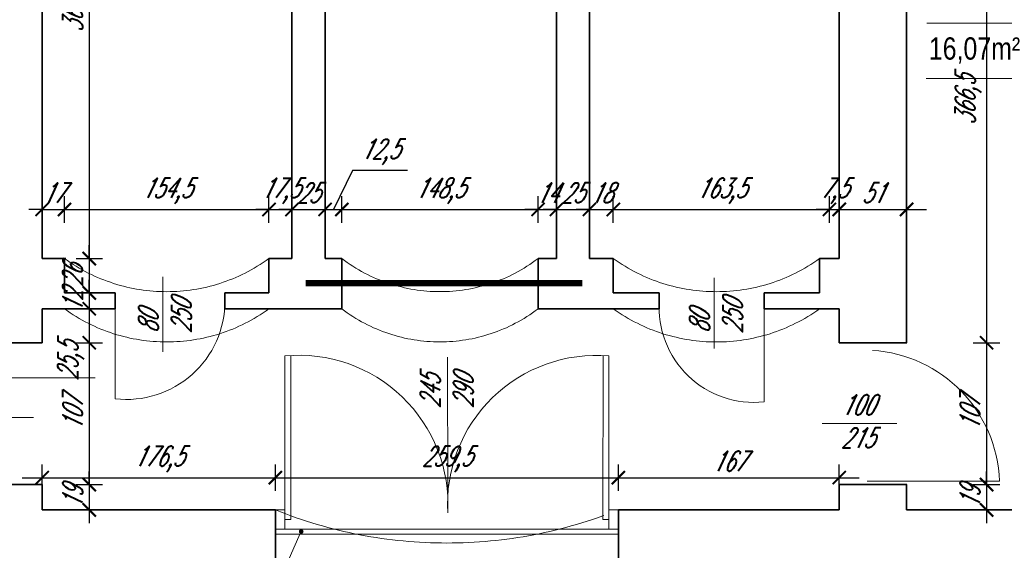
# Model space of a CAD drawing. Header units: millimetres. Extents: x 402 to 79005, y -7782 to 89952.
# Tile 212 of 256: x 24590 to 25335, y 36707 to 37108. Entities that reach past the tile are written whole.
import ezdxf

# ---------------------------------------------------------------- set-up
doc = ezdxf.new("R2010")
doc.units = ezdxf.units.MM
doc.header["$LTSCALE"] = 10
doc.linetypes.add('ACAD_ISO12W100', pattern=[21, 12, -3, 0, -3, 0, -3])
doc.linetypes.add('DASHED', pattern=[19.05, 12.7, -6.35])
doc.layers.get('0').update_dxf_attribs({"lineweight": 0})
doc.layers.get('Defpoints').update_dxf_attribs({"color": 253})
for name, color, linetype, lineweight in [('01 parter - ściany', 253, 'Continuous', 35), ('03_drzwi', 253, 'Continuous', 15), ('04-2_nad', 253, 'DASHED', 5), ('05-01_wymiary', 253, 'Continuous', 5), ('05-03_opis', 253, 'Continuous', 5)]:
    doc.layers.add(name, color=color, linetype=linetype, lineweight=lineweight)
doc.styles.add('ariel', font='ARIAL.TTF', dxfattribs={"width": 0.8})
doc.styles.add('ariel_wym', font='simplex.shx', dxfattribs={"width": 0.65, "oblique": 25})
doc.dimstyles.new('ariel 50 wnętrze', dxfattribs={"dimtxt": 15, "dimasz": 10, "dimexe": 10, "dimexo": 0, "dimgap": 5, "dimtad": 1, "dimdec": 1, "dimrnd": 0.5, "dimtxsty": 'ariel_wym', "dimblk": 'ARCHTICK', "dimcen": 2.5, "dimdle": 15, "dimazin": 0, "dimtfac": 1, "dimtdec": 1, "dimtix": 1, "dimtmove": 0, "dimatfit": 3, "dimldrblk": 'DOT', "dimfxl": 0, "dimarcsym": 0})

# ---------------------------------------------------------------- blocks, each defined once
blk = doc.blocks.new('_ArchTick')
at = {"color": 0, "linetype": 'ByBlock', "const_width": 0.15}
blk.add_lwpolyline([(-0.5, -0.5), (0.5, 0.5)], dxfattribs=at)
blk = doc.blocks.new('*D845')
at = {"layer": '05-01_wymiary', "color": 0, "lineweight": -2}
for p, q in [((24642.88, 37309.05), (24642.88, 36912.05)), ((24632.88, 37294.05), (24652.88, 37294.05)), ((24632.88, 36927.05), (24652.88, 36927.05))]:
    blk.add_line(p, q, dxfattribs=at)
at = {"layer": 'Defpoints', "color": 0}
for p in [(24607.21, 37294.05), (24607.21, 36927.05), (24642.88, 36927.05)]:
    blk.add_point(p, dxfattribs=at)
at = {"layer": '05-01_wymiary', "color": 0, "lineweight": -2, "xscale": 10, "yscale": 10, "zscale": 10}
for p, rotation in [((24642.88, 37294.05), 90), ((24642.88, 36927.05), 270)]:
    blk.add_blockref('_ArchTick', p, dxfattribs=dict(at, rotation=rotation))
at = {"layer": '05-01_wymiary', "color": 0, "insert": (24630.38, 37110.55), "char_height": 15, "attachment_point": 5, "rotation": 90, "style": 'ariel_wym'}
blk.add_mtext('367', dxfattribs=at)
blk = doc.blocks.new('_Dot')
at = {"color": 0, "linetype": 'ByBlock', "lineweight": -2}
blk.add_line((-0.5, 0), (-1, 0), dxfattribs=at)
at = {"color": 0, "linetype": 'ByBlock', "const_width": 0.5}
blk.add_lwpolyline([(-0.25, 0, 1), (0.25, 0, 1)], format="xyb", close=True, dxfattribs=at)
blk = doc.blocks.new('*D846')
at = {"layer": '05-01_wymiary', "color": 0, "lineweight": -2}
for p, q in [((24642.88, 36927.05), (24642.88, 36937.05)), ((24632.88, 36927.05), (24652.88, 36927.05)), ((24642.88, 36927.05), (24642.88, 36901.05)), ((24632.88, 36901.05), (24652.88, 36901.05)), ((24642.88, 36901.05), (24642.88, 36891.05))]:
    blk.add_line(p, q, dxfattribs=at)
at = {"layer": 'Defpoints', "color": 0}
for p in [(24607.21, 36927.05), (24624.15, 36901.05), (24642.88, 36901.05)]:
    blk.add_point(p, dxfattribs=at)
at = {"layer": '05-01_wymiary', "color": 0, "lineweight": -2, "xscale": 10, "yscale": 10, "zscale": 10}
for p, rotation in [((24642.88, 36927.05), 270), ((24642.88, 36901.05), 90)]:
    blk.add_blockref('_ArchTick', p, dxfattribs=dict(at, rotation=rotation))
at = {"layer": '05-01_wymiary', "color": 0, "insert": (24630.38, 36914.05), "char_height": 15, "attachment_point": 5, "rotation": 90, "style": 'ariel_wym'}
blk.add_mtext('26', dxfattribs=at)
blk = doc.blocks.new('*D847')
at = {"layer": '05-01_wymiary', "color": 0, "lineweight": -2}
for p, q in [((24642.88, 36901.05), (24642.88, 36911.05)), ((24632.88, 36901.05), (24652.88, 36901.05)), ((24642.88, 36901.05), (24642.88, 36889.05)), ((24632.88, 36889.05), (24652.88, 36889.05)), ((24642.88, 36889.05), (24642.88, 36879.05))]:
    blk.add_line(p, q, dxfattribs=at)
at = {"layer": 'Defpoints', "color": 0}
for p in [(24624.15, 36901.05), (24607.21, 36889.05), (24642.88, 36889.05)]:
    blk.add_point(p, dxfattribs=at)
at = {"layer": '05-01_wymiary', "color": 0, "lineweight": -2, "xscale": 10, "yscale": 10, "zscale": 10}
for p, rotation in [((24642.88, 36901.05), 270), ((24642.88, 36889.05), 90)]:
    blk.add_blockref('_ArchTick', p, dxfattribs=dict(at, rotation=rotation))
at = {"layer": '05-01_wymiary', "color": 0, "insert": (24630.38, 36895.05), "char_height": 15, "attachment_point": 5, "rotation": 90, "style": 'ariel_wym'}
blk.add_mtext('12', dxfattribs=at)
blk = doc.blocks.new('*D848')
at = {"layer": '05-01_wymiary', "color": 0, "lineweight": -2}
for p, q in [((24642.88, 36904.05), (24642.88, 36848.4)), ((24632.88, 36889.05), (24652.88, 36889.05)), ((24632.88, 36863.4), (24652.88, 36863.4))]:
    blk.add_line(p, q, dxfattribs=at)
at = {"layer": 'Defpoints', "color": 0}
for p in [(24607.21, 36889.05), (24607.21, 36863.4), (24642.88, 36863.4)]:
    blk.add_point(p, dxfattribs=at)
at = {"layer": '05-01_wymiary', "color": 0, "lineweight": -2, "xscale": 10, "yscale": 10, "zscale": 10}
for p, rotation in [((24642.88, 36889.05), 90), ((24642.88, 36863.4), 270)]:
    blk.add_blockref('_ArchTick', p, dxfattribs=dict(at, rotation=rotation))
at = {"layer": '05-01_wymiary', "color": 0, "insert": (24628.96, 36849.48), "char_height": 15, "attachment_point": 5, "rotation": 90, "style": 'ariel_wym'}
blk.add_mtext('25,5', dxfattribs=at)
blk = doc.blocks.new('*D849')
at = {"layer": '05-01_wymiary', "color": 0, "lineweight": -2}
for p, q in [((24642.88, 36878.4), (24642.88, 36741.22)), ((24632.88, 36863.4), (24652.88, 36863.4)), ((24632.88, 36756.22), (24652.88, 36756.22))]:
    blk.add_line(p, q, dxfattribs=at)
at = {"layer": 'Defpoints', "color": 0}
for p in [(24607.21, 36863.4), (24607.21, 36756.22), (24642.88, 36756.22)]:
    blk.add_point(p, dxfattribs=at)
at = {"layer": '05-01_wymiary', "color": 0, "lineweight": -2, "xscale": 10, "yscale": 10, "zscale": 10}
for p, rotation in [((24642.88, 36863.4), 90), ((24642.88, 36756.22), 270)]:
    blk.add_blockref('_ArchTick', p, dxfattribs=dict(at, rotation=rotation))
at = {"layer": '05-01_wymiary', "color": 0, "insert": (24630.38, 36809.81), "char_height": 15, "attachment_point": 5, "rotation": 90, "style": 'ariel_wym'}
blk.add_mtext('107', dxfattribs=at)
blk = doc.blocks.new('*D850')
at = {"layer": '05-01_wymiary', "color": 0, "lineweight": -2}
for p, q in [((24642.88, 36756.22), (24642.88, 36766.22)), ((24632.88, 36756.22), (24652.88, 36756.22)), ((24642.88, 36756.22), (24642.88, 36737.05)), ((24632.88, 36737.05), (24652.88, 36737.05)), ((24642.88, 36737.05), (24642.88, 36727.05))]:
    blk.add_line(p, q, dxfattribs=at)
at = {"layer": 'Defpoints', "color": 0}
for p in [(24607.21, 36756.22), (24607.21, 36737.05), (24642.88, 36737.05)]:
    blk.add_point(p, dxfattribs=at)
at = {"layer": '05-01_wymiary', "color": 0, "lineweight": -2, "xscale": 10, "yscale": 10, "zscale": 10}
for p, rotation in [((24642.88, 36756.22), 270), ((24642.88, 36737.05), 90)]:
    blk.add_blockref('_ArchTick', p, dxfattribs=dict(at, rotation=rotation))
at = {"layer": '05-01_wymiary', "color": 0, "insert": (24630.38, 36746.64), "char_height": 15, "attachment_point": 5, "rotation": 90, "style": 'ariel_wym'}
blk.add_mtext('19', dxfattribs=at)
blk = doc.blocks.new('*D851')
at = {"layer": '05-01_wymiary', "color": 0, "lineweight": -2}
for p, q in [((24607.21, 36954.16), (24607.21, 36974.16)), ((24624.15, 36954.16), (24624.15, 36974.16)), ((24607.21, 36964.16), (24597.21, 36964.16)), ((24607.21, 36964.16), (24624.15, 36964.16)), ((24624.15, 36964.16), (24634.15, 36964.16))]:
    blk.add_line(p, q, dxfattribs=at)
at = {"layer": 'Defpoints', "color": 0}
for p in [(24624.15, 36964.16), (24607.21, 36927.05), (24624.15, 36927.05)]:
    blk.add_point(p, dxfattribs=at)
at = {"layer": '05-01_wymiary', "color": 0, "lineweight": -2, "xscale": 10, "yscale": 10, "zscale": 10}
blk.add_blockref('_ArchTick', (24607.21, 36964.16), dxfattribs=at)
at = {"layer": '05-01_wymiary', "color": 0, "lineweight": -2, "xscale": 10, "yscale": 10, "zscale": 10, "rotation": 180}
blk.add_blockref('_ArchTick', (24624.15, 36964.16), dxfattribs=at)
at = {"layer": '05-01_wymiary', "color": 0, "insert": (24615.68, 36976.66), "char_height": 15, "attachment_point": 5, "style": 'ariel_wym'}
blk.add_mtext('17', dxfattribs=at)
blk = doc.blocks.new('*D852')
at = {"layer": '05-01_wymiary', "color": 0, "lineweight": -2}
for p, q in [((24624.15, 36954.16), (24624.15, 36974.16)), ((24778.82, 36954.16), (24778.82, 36974.16)), ((24609.15, 36964.16), (24793.82, 36964.16))]:
    blk.add_line(p, q, dxfattribs=at)
at = {"layer": 'Defpoints', "color": 0}
for p in [(24778.82, 36964.16), (24624.15, 36927.05), (24778.82, 36927.05)]:
    blk.add_point(p, dxfattribs=at)
at = {"layer": '05-01_wymiary', "color": 0, "lineweight": -2, "xscale": 10, "yscale": 10, "zscale": 10, "rotation": 180}
blk.add_blockref('_ArchTick', (24624.15, 36964.16), dxfattribs=at)
at = {"layer": '05-01_wymiary', "color": 0, "lineweight": -2, "xscale": 10, "yscale": 10, "zscale": 10}
blk.add_blockref('_ArchTick', (24778.82, 36964.16), dxfattribs=at)
at = {"layer": '05-01_wymiary', "color": 0, "insert": (24701.48, 36978.09), "char_height": 15, "attachment_point": 5, "style": 'ariel_wym'}
blk.add_mtext('154,5', dxfattribs=at)
blk = doc.blocks.new('*D853')
at = {"layer": '05-01_wymiary', "color": 0, "lineweight": -2}
for p, q in [((24778.82, 36954.16), (24778.82, 36974.16)), ((24796.21, 36954.16), (24796.21, 36974.16)), ((24778.82, 36964.16), (24768.82, 36964.16)), ((24778.82, 36964.16), (24796.21, 36964.16)), ((24796.21, 36964.16), (24806.21, 36964.16))]:
    blk.add_line(p, q, dxfattribs=at)
at = {"layer": 'Defpoints', "color": 0}
for p in [(24796.21, 36964.16), (24778.82, 36927.05), (24796.21, 36927.05)]:
    blk.add_point(p, dxfattribs=at)
at = {"layer": '05-01_wymiary', "color": 0, "lineweight": -2, "xscale": 10, "yscale": 10, "zscale": 10}
blk.add_blockref('_ArchTick', (24778.82, 36964.16), dxfattribs=at)
at = {"layer": '05-01_wymiary', "color": 0, "lineweight": -2, "xscale": 10, "yscale": 10, "zscale": 10, "rotation": 180}
blk.add_blockref('_ArchTick', (24796.21, 36964.16), dxfattribs=at)
at = {"layer": '05-01_wymiary', "color": 0, "insert": (24787.51, 36978.09), "char_height": 15, "attachment_point": 5, "style": 'ariel_wym'}
blk.add_mtext('17,5', dxfattribs=at)
blk = doc.blocks.new('*D854')
at = {"layer": '05-01_wymiary', "color": 0, "lineweight": -2}
for p, q in [((24796.21, 36954.16), (24796.21, 36974.16)), ((24821.21, 36954.16), (24821.21, 36974.16)), ((24796.21, 36964.16), (24786.21, 36964.16)), ((24796.21, 36964.16), (24821.21, 36964.16)), ((24821.21, 36964.16), (24831.21, 36964.16))]:
    blk.add_line(p, q, dxfattribs=at)
at = {"layer": 'Defpoints', "color": 0}
for p in [(24821.21, 36964.16), (24796.21, 36927.05), (24821.21, 36927.05)]:
    blk.add_point(p, dxfattribs=at)
at = {"layer": '05-01_wymiary', "color": 0, "lineweight": -2, "xscale": 10, "yscale": 10, "zscale": 10}
blk.add_blockref('_ArchTick', (24796.21, 36964.16), dxfattribs=at)
at = {"layer": '05-01_wymiary', "color": 0, "lineweight": -2, "xscale": 10, "yscale": 10, "zscale": 10, "rotation": 180}
blk.add_blockref('_ArchTick', (24821.21, 36964.16), dxfattribs=at)
at = {"layer": '05-01_wymiary', "color": 0, "insert": (24808.71, 36976.66), "char_height": 15, "attachment_point": 5, "style": 'ariel_wym'}
blk.add_mtext('25', dxfattribs=at)
blk = doc.blocks.new('*D855')
at = {"layer": '05-01_wymiary', "color": 0, "lineweight": -2}
for p, q in [((24842.03, 36993.66), (24827.57, 36964.16)), ((24883.63, 36993.66), (24842.03, 36993.66)), ((24821.21, 36954.16), (24821.21, 36974.16)), ((24833.93, 36954.16), (24833.93, 36974.16)), ((24806.21, 36964.16), (24848.93, 36964.16))]:
    blk.add_line(p, q, dxfattribs=at)
at = {"layer": 'Defpoints', "color": 0}
for p in [(24833.93, 36964.16), (24821.21, 36927.05), (24833.93, 36927.05)]:
    blk.add_point(p, dxfattribs=at)
at = {"layer": '05-01_wymiary', "color": 0, "lineweight": -2, "xscale": 10, "yscale": 10, "zscale": 10, "rotation": 180}
blk.add_blockref('_ArchTick', (24821.21, 36964.16), dxfattribs=at)
at = {"layer": '05-01_wymiary', "color": 0, "lineweight": -2, "xscale": 10, "yscale": 10, "zscale": 10}
blk.add_blockref('_ArchTick', (24833.93, 36964.16), dxfattribs=at)
at = {"layer": '05-01_wymiary', "color": 0, "insert": (24862.83, 37007.59), "char_height": 15, "attachment_point": 5, "style": 'ariel_wym'}
blk.add_mtext('12,5', dxfattribs=at)
blk = doc.blocks.new('*D856')
at = {"layer": '05-01_wymiary', "color": 0, "lineweight": -2}
for p, q in [((24833.93, 36954.16), (24833.93, 36974.16)), ((24982.33, 36954.16), (24982.33, 36974.16)), ((24818.93, 36964.16), (24997.33, 36964.16))]:
    blk.add_line(p, q, dxfattribs=at)
at = {"layer": 'Defpoints', "color": 0}
for p in [(24982.33, 36964.16), (24833.93, 36927.05), (24982.33, 36927.05)]:
    blk.add_point(p, dxfattribs=at)
at = {"layer": '05-01_wymiary', "color": 0, "lineweight": -2, "xscale": 10, "yscale": 10, "zscale": 10, "rotation": 180}
blk.add_blockref('_ArchTick', (24833.93, 36964.16), dxfattribs=at)
at = {"layer": '05-01_wymiary', "color": 0, "lineweight": -2, "xscale": 10, "yscale": 10, "zscale": 10}
blk.add_blockref('_ArchTick', (24982.33, 36964.16), dxfattribs=at)
at = {"layer": '05-01_wymiary', "color": 0, "insert": (24908.13, 36978.09), "char_height": 15, "attachment_point": 5, "style": 'ariel_wym'}
blk.add_mtext('148,5', dxfattribs=at)
blk = doc.blocks.new('*D857')
at = {"layer": '05-01_wymiary', "color": 0, "lineweight": -2}
for p, q in [((24982.33, 36954.16), (24982.33, 36974.16)), ((24996.21, 36954.16), (24996.21, 36974.16)), ((24982.33, 36964.16), (24972.33, 36964.16)), ((24982.33, 36964.16), (24996.21, 36964.16)), ((24996.21, 36964.16), (25006.21, 36964.16))]:
    blk.add_line(p, q, dxfattribs=at)
at = {"layer": 'Defpoints', "color": 0}
for p in [(24996.21, 36964.16), (24982.33, 36927.05), (24996.21, 36927.05)]:
    blk.add_point(p, dxfattribs=at)
at = {"layer": '05-01_wymiary', "color": 0, "lineweight": -2, "xscale": 10, "yscale": 10, "zscale": 10}
blk.add_blockref('_ArchTick', (24982.33, 36964.16), dxfattribs=at)
at = {"layer": '05-01_wymiary', "color": 0, "lineweight": -2, "xscale": 10, "yscale": 10, "zscale": 10, "rotation": 180}
blk.add_blockref('_ArchTick', (24996.21, 36964.16), dxfattribs=at)
at = {"layer": '05-01_wymiary', "color": 0, "insert": (24989.27, 36976.66), "char_height": 15, "attachment_point": 5, "style": 'ariel_wym'}
blk.add_mtext('14', dxfattribs=at)
blk = doc.blocks.new('*D858')
at = {"layer": '05-01_wymiary', "color": 0, "lineweight": -2}
for p, q in [((24996.21, 36954.16), (24996.21, 36974.16)), ((25021.21, 36954.16), (25021.21, 36974.16)), ((24996.21, 36964.16), (24986.21, 36964.16)), ((24996.21, 36964.16), (25021.21, 36964.16)), ((25021.21, 36964.16), (25031.21, 36964.16))]:
    blk.add_line(p, q, dxfattribs=at)
at = {"layer": 'Defpoints', "color": 0}
for p in [(25021.21, 36964.16), (24996.21, 36927.05), (25021.21, 36927.05)]:
    blk.add_point(p, dxfattribs=at)
at = {"layer": '05-01_wymiary', "color": 0, "lineweight": -2, "xscale": 10, "yscale": 10, "zscale": 10}
blk.add_blockref('_ArchTick', (24996.21, 36964.16), dxfattribs=at)
at = {"layer": '05-01_wymiary', "color": 0, "lineweight": -2, "xscale": 10, "yscale": 10, "zscale": 10, "rotation": 180}
blk.add_blockref('_ArchTick', (25021.21, 36964.16), dxfattribs=at)
at = {"layer": '05-01_wymiary', "color": 0, "insert": (25008.71, 36976.66), "char_height": 15, "attachment_point": 5, "style": 'ariel_wym'}
blk.add_mtext('25', dxfattribs=at)
blk = doc.blocks.new('*D859')
at = {"layer": '05-01_wymiary', "color": 0, "lineweight": -2}
for p, q in [((25021.21, 36954.16), (25021.21, 36974.16)), ((25039.31, 36954.16), (25039.31, 36974.16)), ((25021.21, 36964.16), (25011.21, 36964.16)), ((25021.21, 36964.16), (25039.31, 36964.16)), ((25039.31, 36964.16), (25049.31, 36964.16))]:
    blk.add_line(p, q, dxfattribs=at)
at = {"layer": 'Defpoints', "color": 0}
for p in [(25039.31, 36964.16), (25021.21, 36927.05), (25039.31, 36927.05)]:
    blk.add_point(p, dxfattribs=at)
at = {"layer": '05-01_wymiary', "color": 0, "lineweight": -2, "xscale": 10, "yscale": 10, "zscale": 10}
blk.add_blockref('_ArchTick', (25021.21, 36964.16), dxfattribs=at)
at = {"layer": '05-01_wymiary', "color": 0, "lineweight": -2, "xscale": 10, "yscale": 10, "zscale": 10, "rotation": 180}
blk.add_blockref('_ArchTick', (25039.31, 36964.16), dxfattribs=at)
at = {"layer": '05-01_wymiary', "color": 0, "insert": (25030.26, 36976.66), "char_height": 15, "attachment_point": 5, "style": 'ariel_wym'}
blk.add_mtext('18', dxfattribs=at)
blk = doc.blocks.new('*D860')
at = {"layer": '05-01_wymiary', "color": 0, "lineweight": -2}
for p, q in [((25039.31, 36954.16), (25039.31, 36974.16)), ((25202.77, 36954.16), (25202.77, 36974.16)), ((25024.31, 36964.16), (25217.77, 36964.16))]:
    blk.add_line(p, q, dxfattribs=at)
at = {"layer": 'Defpoints', "color": 0}
for p in [(25202.77, 36964.16), (25039.31, 36927.05), (25202.77, 36927.05)]:
    blk.add_point(p, dxfattribs=at)
at = {"layer": '05-01_wymiary', "color": 0, "lineweight": -2, "xscale": 10, "yscale": 10, "zscale": 10, "rotation": 180}
blk.add_blockref('_ArchTick', (25039.31, 36964.16), dxfattribs=at)
at = {"layer": '05-01_wymiary', "color": 0, "lineweight": -2, "xscale": 10, "yscale": 10, "zscale": 10}
blk.add_blockref('_ArchTick', (25202.77, 36964.16), dxfattribs=at)
at = {"layer": '05-01_wymiary', "color": 0, "insert": (25121.04, 36978.09), "char_height": 15, "attachment_point": 5, "style": 'ariel_wym'}
blk.add_mtext('163,5', dxfattribs=at)
blk = doc.blocks.new('*D861')
at = {"layer": '05-01_wymiary', "color": 0, "lineweight": -2}
for p, q in [((25202.77, 36954.16), (25202.77, 36974.16)), ((25210.21, 36954.16), (25210.21, 36974.16)), ((25202.77, 36964.16), (25192.77, 36964.16)), ((25202.77, 36964.16), (25210.21, 36964.16)), ((25210.21, 36964.16), (25220.21, 36964.16))]:
    blk.add_line(p, q, dxfattribs=at)
at = {"layer": 'Defpoints', "color": 0}
for p in [(25210.21, 36964.16), (25202.77, 36927.05), (25210.21, 36927.05)]:
    blk.add_point(p, dxfattribs=at)
at = {"layer": '05-01_wymiary', "color": 0, "lineweight": -2, "xscale": 10, "yscale": 10, "zscale": 10}
blk.add_blockref('_ArchTick', (25202.77, 36964.16), dxfattribs=at)
at = {"layer": '05-01_wymiary', "color": 0, "lineweight": -2, "xscale": 10, "yscale": 10, "zscale": 10, "rotation": 180}
blk.add_blockref('_ArchTick', (25210.21, 36964.16), dxfattribs=at)
at = {"layer": '05-01_wymiary', "color": 0, "insert": (25206.49, 36978.09), "char_height": 15, "attachment_point": 5, "style": 'ariel_wym'}
blk.add_mtext('7,5', dxfattribs=at)
blk = doc.blocks.new('*D862')
at = {"layer": '05-01_wymiary', "color": 0, "lineweight": -2}
for p, q in [((25210.21, 36954.16), (25210.21, 36974.16)), ((25261.13, 36954.16), (25261.13, 36974.16)), ((25195.21, 36964.16), (25276.13, 36964.16))]:
    blk.add_line(p, q, dxfattribs=at)
at = {"layer": 'Defpoints', "color": 0}
for p in [(25261.13, 36964.16), (25261.13, 36933.65), (25210.21, 36927.05)]:
    blk.add_point(p, dxfattribs=at)
at = {"layer": '05-01_wymiary', "color": 0, "lineweight": -2, "xscale": 10, "yscale": 10, "zscale": 10, "rotation": 180}
blk.add_blockref('_ArchTick', (25210.21, 36964.16), dxfattribs=at)
at = {"layer": '05-01_wymiary', "color": 0, "lineweight": -2, "xscale": 10, "yscale": 10, "zscale": 10}
blk.add_blockref('_ArchTick', (25261.13, 36964.16), dxfattribs=at)
at = {"layer": '05-01_wymiary', "color": 0, "insert": (25235.67, 36976.66), "char_height": 15, "attachment_point": 5, "style": 'ariel_wym'}
blk.add_mtext('51', dxfattribs=at)
blk = doc.blocks.new('*D864')
at = {"layer": '05-01_wymiary', "color": 0, "lineweight": -2}
for p, q in [((25321.64, 37245.05), (25321.64, 36848.4)), ((25311.64, 37230.05), (25331.64, 37230.05)), ((25311.64, 36863.4), (25331.64, 36863.4))]:
    blk.add_line(p, q, dxfattribs=at)
at = {"layer": 'Defpoints', "color": 0}
for p in [(25261.2, 37230.05), (25261.12, 36863.4), (25321.64, 36863.4)]:
    blk.add_point(p, dxfattribs=at)
at = {"layer": '05-01_wymiary', "color": 0, "lineweight": -2, "xscale": 10, "yscale": 10, "zscale": 10}
for p, rotation in [((25321.64, 37230.05), 90), ((25321.64, 36863.4), 270)]:
    blk.add_blockref('_ArchTick', p, dxfattribs=dict(at, rotation=rotation))
at = {"layer": '05-01_wymiary', "color": 0, "insert": (25307.71, 37046.72), "char_height": 15, "attachment_point": 5, "rotation": 90, "style": 'ariel_wym'}
blk.add_mtext('366,5', dxfattribs=at)
blk = doc.blocks.new('*D865')
at = {"layer": '05-01_wymiary', "color": 0, "lineweight": -2}
for p, q in [((25321.64, 36878.4), (25321.64, 36741.22)), ((25311.64, 36863.4), (25331.64, 36863.4)), ((25311.64, 36756.22), (25331.64, 36756.22))]:
    blk.add_line(p, q, dxfattribs=at)
at = {"layer": 'Defpoints', "color": 0}
for p in [(25261.12, 36863.4), (25261.28, 36756.22), (25321.64, 36756.22)]:
    blk.add_point(p, dxfattribs=at)
at = {"layer": '05-01_wymiary', "color": 0, "lineweight": -2, "xscale": 10, "yscale": 10, "zscale": 10}
for p, rotation in [((25321.64, 36863.4), 90), ((25321.64, 36756.22), 270)]:
    blk.add_blockref('_ArchTick', p, dxfattribs=dict(at, rotation=rotation))
at = {"layer": '05-01_wymiary', "color": 0, "insert": (25309.14, 36809.81), "char_height": 15, "attachment_point": 5, "rotation": 90, "style": 'ariel_wym'}
blk.add_mtext('107', dxfattribs=at)
blk = doc.blocks.new('*D866')
at = {"layer": '05-01_wymiary', "color": 0, "lineweight": -2}
for p, q in [((25321.64, 36756.22), (25321.64, 36766.22)), ((25311.64, 36756.22), (25331.64, 36756.22)), ((25321.64, 36756.22), (25321.64, 36737.05)), ((25311.64, 36737.05), (25331.64, 36737.05)), ((25321.64, 36737.05), (25321.64, 36727.05))]:
    blk.add_line(p, q, dxfattribs=at)
at = {"layer": 'Defpoints', "color": 0}
for p in [(25261.28, 36756.22), (25261.09, 36737.05), (25321.64, 36737.05)]:
    blk.add_point(p, dxfattribs=at)
at = {"layer": '05-01_wymiary', "color": 0, "lineweight": -2, "xscale": 10, "yscale": 10, "zscale": 10}
for p, rotation in [((25321.64, 36756.22), 270), ((25321.64, 36737.05), 90)]:
    blk.add_blockref('_ArchTick', p, dxfattribs=dict(at, rotation=rotation))
at = {"layer": '05-01_wymiary', "color": 0, "insert": (25309.14, 36746.64), "char_height": 15, "attachment_point": 5, "rotation": 90, "style": 'ariel_wym'}
blk.add_mtext('19', dxfattribs=at)
blk = doc.blocks.new('*D360')
at = {"layer": '05-01_wymiary', "color": 0, "lineweight": -2}
for p, q in [((24607.21, 36751.43), (24607.21, 36771.43)), ((24783.65, 36751.43), (24783.65, 36771.43)), ((24592.21, 36761.43), (24798.65, 36761.43))]:
    blk.add_line(p, q, dxfattribs=at)
at = {"layer": 'Defpoints', "color": 0}
for p in [(24783.65, 36761.43), (24607.21, 36737.05), (24783.65, 36737.05)]:
    blk.add_point(p, dxfattribs=at)
at = {"layer": '05-01_wymiary', "color": 0, "lineweight": -2, "xscale": 10, "yscale": 10, "zscale": 10, "rotation": 180}
blk.add_blockref('_ArchTick', (24607.21, 36761.43), dxfattribs=at)
at = {"layer": '05-01_wymiary', "color": 0, "lineweight": -2, "xscale": 10, "yscale": 10, "zscale": 10}
blk.add_blockref('_ArchTick', (24783.65, 36761.43), dxfattribs=at)
at = {"layer": '05-01_wymiary', "color": 0, "insert": (24695.43, 36775.36), "char_height": 15, "attachment_point": 5, "style": 'ariel_wym'}
blk.add_mtext('176,5', dxfattribs=at)
blk = doc.blocks.new('*D361')
at = {"layer": '05-01_wymiary', "color": 0, "lineweight": -2}
for p, q in [((24783.65, 36751.43), (24783.65, 36771.43)), ((25043.12, 36751.43), (25043.12, 36771.43)), ((24768.65, 36761.43), (25058.12, 36761.43))]:
    blk.add_line(p, q, dxfattribs=at)
at = {"layer": 'Defpoints', "color": 0}
for p in [(25043.12, 36761.43), (24783.65, 36737.05), (25043.12, 36737.05)]:
    blk.add_point(p, dxfattribs=at)
at = {"layer": '05-01_wymiary', "color": 0, "lineweight": -2, "xscale": 10, "yscale": 10, "zscale": 10, "rotation": 180}
blk.add_blockref('_ArchTick', (24783.65, 36761.43), dxfattribs=at)
at = {"layer": '05-01_wymiary', "color": 0, "lineweight": -2, "xscale": 10, "yscale": 10, "zscale": 10}
blk.add_blockref('_ArchTick', (25043.12, 36761.43), dxfattribs=at)
at = {"layer": '05-01_wymiary', "color": 0, "insert": (24913.39, 36775.36), "char_height": 15, "attachment_point": 5, "style": 'ariel_wym'}
blk.add_mtext('259,5', dxfattribs=at)
blk = doc.blocks.new('*D362')
at = {"layer": '05-01_wymiary', "color": 0, "lineweight": -2}
for p, q in [((25043.12, 36751.43), (25043.12, 36771.43)), ((25210.21, 36751.43), (25210.21, 36771.43)), ((25028.12, 36761.43), (25225.21, 36761.43))]:
    blk.add_line(p, q, dxfattribs=at)
at = {"layer": 'Defpoints', "color": 0}
for p in [(25210.21, 36761.43), (25043.12, 36737.05), (25210.21, 36737.05)]:
    blk.add_point(p, dxfattribs=at)
at = {"layer": '05-01_wymiary', "color": 0, "lineweight": -2, "xscale": 10, "yscale": 10, "zscale": 10, "rotation": 180}
blk.add_blockref('_ArchTick', (25043.12, 36761.43), dxfattribs=at)
at = {"layer": '05-01_wymiary', "color": 0, "lineweight": -2, "xscale": 10, "yscale": 10, "zscale": 10}
blk.add_blockref('_ArchTick', (25210.21, 36761.43), dxfattribs=at)
at = {"layer": '05-01_wymiary', "color": 0, "insert": (25126.67, 36773.93), "char_height": 15, "attachment_point": 5, "style": 'ariel_wym'}
blk.add_mtext('167', dxfattribs=at)

msp = doc.modelspace()

# ---------------------------------------------------------------- hatches: boundary and pattern name
at = {"layer": '03_drzwi'}
h = msp.add_hatch(color=256, dxfattribs=at)
edge = h.paths.add_edge_path()
edge.add_arc((24803.19, 36720.71), 1.77, 0, 360)

# ---------------------------------------------------------------- linework, layer by layer
at = {"layer": '01 parter - ściany'}
for p, q in [((24821.21, 37320.05), (24821.21, 36927.05)), ((24996.21, 37320.1), (24996.21, 36927.05)), ((24607.21, 37294.05), (24607.21, 36927.05)), ((24796.21, 37294.05), (24796.21, 36927.05)), ((25021.21, 37294.05), (25021.21, 36927.05)), ((25210.21, 37294.05), (25210.21, 36927.05)), ((25261.2, 37230.05), (25261.12, 36863.4)), ((24624.15, 36927.05), (24607.21, 36927.05)), ((24624.15, 36927.05), (24624.15, 36901.05)), ((24778.82, 36927.05), (24778.82, 36901.05)), ((24796.21, 36927.05), (24778.82, 36927.05)), ((24833.93, 36927.05), (24821.21, 36927.05)), ((24833.93, 36927.05), (24833.93, 36889.05)), ((24996.21, 36927.05), (24982.33, 36927.05)), ((24982.33, 36927.05), (24982.33, 36889.05)), ((25039.31, 36927.05), (25021.21, 36927.05)), ((25039.31, 36927.05), (25039.31, 36901.05)), ((25210.21, 36927.05), (25195.34, 36927.05)), ((25195.34, 36927.05), (25195.34, 36901.05)), ((24662.42, 36901.05), (24624.15, 36901.05)), ((24662.42, 36889.05), (24662.42, 36901.05)), ((24745.54, 36889.05), (24745.54, 36901.05)), ((24745.54, 36901.05), (24778.82, 36901.05)), ((25073.95, 36901.05), (25039.31, 36901.05)), ((25073.95, 36889.05), (25073.95, 36901.05)), ((25153.36, 36889.05), (25153.36, 36901.05)), ((25153.36, 36901.05), (25195.34, 36901.05)), ((24607.21, 36889.05), (24607.21, 36863.4)), ((24624.15, 36889.05), (24607.21, 36889.05)), ((24624.15, 36889.05), (24662.42, 36889.05)), ((24745.54, 36889.05), (24778.82, 36889.05)), ((24833.93, 36889.05), (24778.82, 36889.05)), ((25039.31, 36889.05), (24982.33, 36889.05)), ((25039.31, 36889.05), (25074.11, 36889.05)), ((25153.36, 36889.05), (25195.34, 36889.05)), ((25210.21, 36889.05), (25195.34, 36889.05)), ((25210.21, 36889.05), (25210.21, 36863.4)), ((24556.21, 36863.4), (24607.21, 36863.4)), ((25210.21, 36863.4), (25261.28, 36863.4)), ((24556.21, 36756.22), (24607.21, 36756.22)), ((24607.21, 36756.22), (24607.21, 36737.05)), ((25210.21, 36756.22), (25210.21, 36737.05)), ((25210.21, 36756.22), (25261.28, 36756.22)), ((25261.09, 36756.22), (25261.09, 36737.05)), ((24783.65, 36737.05), (24607.21, 36737.05)), ((24783.65, 36686.05), (24783.65, 36737.05)), ((25210.21, 36737.05), (25043.12, 36737.05)), ((25043.12, 36686.05), (25043.12, 36737.05)), ((25587.21, 36737.05), (25261.09, 36737.05))]:
    msp.add_line(p, q, dxfattribs=at)
at = {"layer": '03_drzwi'}
for p, q in [((24698.62, 36856.44), (24698.64, 36913.23)), ((25115.61, 36859.16), (25115.63, 36912.46)), ((24662.48, 36821.05), (24662.42, 36901.05)), ((25153.36, 36818.71), (25153.36, 36898.71)), ((24790.92, 36729.77), (24790.92, 36853.4)), ((24795.29, 36729.77), (24795.24, 36853.68)), ((24914.04, 36747.58), (24913.95, 36852.53)), ((25031.49, 36729.83), (25031.54, 36853.73)), ((25035.85, 36729.83), (25035.85, 36853.45)), ((24600.75, 36806.8), (24532.11, 36806.82)), ((25253.78, 36802.34), (25197.27, 36802.37)), ((25331.37, 36758.85), (25231.37, 36758.85)), ((24790.92, 36737.05), (24783.65, 36737.05)), ((24790.92, 36722.5), (24790.92, 36737.05)), ((25035.85, 36722.56), (25035.85, 36737.1)), ((25035.85, 36737.1), (25043.12, 36737.1)), ((24795.29, 36729.77), (24790.92, 36729.77)), ((25031.49, 36729.83), (25035.85, 36729.83)), ((24803.27, 36720.96), (24770.95, 36647.75)), ((24783.65, 36722.5), (24790.92, 36722.5)), ((24783.65, 36722.5), (25043.12, 36722.5)), ((25043.12, 36722.56), (25035.85, 36722.56)), ((24783.65, 36718.85), (25043.12, 36718.85))]:
    msp.add_line(p, q, dxfattribs=at)
for centre, radius, start, end in [((24671.08, 36895.01), 74.46, 263.36638, 0.03114), ((25145.7, 36890.06), 71.76, 176.01178, 276.12763), ((25229.03, 36755.43), 102.39, 1.91418, 86.49728), ((24801.48, 36741.21), 112.74, 356.79161, 95.37385), ((25026.44, 36741.27), 112.57, 85.20238, 183.24733)]:
    msp.add_arc(centre, radius, start, end, dxfattribs=at)
at = {"layer": '04-2_nad', "ltscale": 2}
for centre, radius, start, end in [((24701.48, 37033.97), 131.96, 234.12143, 305.87857), ((24908.13, 37024.65), 122.61, 232.75901, 307.24099), ((25117.32, 37035.98), 133.98, 234.39058, 305.60942), ((24701.48, 36995.97), 131.96, 234.12143, 305.87857), ((24908.13, 36986.65), 122.61, 232.75901, 307.24099), ((25117.32, 36997.98), 133.98, 234.39058, 305.60942), ((24913.39, 37061.17), 349.13, 248.18567, 291.81433)]:
    msp.add_arc(centre, radius, start, end, dxfattribs=at)
at = {"layer": '05-03_opis'}
for p, q in [((25276.36, 37105.06), (25571.44, 37105.06)), ((25276.06, 37063.04), (25570.97, 37063.04)), ((24235.49, 36836.85), (24647.37, 36836.85))]:
    msp.add_line(p, q, dxfattribs=at)
at = {"layer": '05-03_opis', "linetype": 'ACAD_ISO12W100', "ltscale": 5, "const_width": 5}
msp.add_lwpolyline([(24806.46, 36908.44), (25015.74, 36908.44)], dxfattribs=at)

# ---------------------------------------------------------------- texts
at = {"layer": '03_drzwi', "width": 160.5905, "style": 'ariel_wym'}
for s, insert, char_height, attachment_point, rotation in [('{\\H1.875x;80\\P250}', (24680.05, 36870.56), 8, 1, 89.9915), ('{\\H1.875x;80\\P250}', (25097.04, 36870.5), 8, 1, 89.9915), ('245\\P290', (24893.32, 36814.06), 15, 1, 90), ('100\\P215', (25211.63, 36784.04), 15, 7, 0.0085)]:
    msp.add_mtext(s, dxfattribs=dict(at, insert=insert, char_height=char_height, attachment_point=attachment_point, rotation=rotation))
at = {"layer": '05-03_opis', "insert": (25312.54, 37084.25), "char_height": 16.8648, "width": 78.4171, "attachment_point": 5, "style": 'ariel'}
msp.add_mtext('{\\fArial|b0|i0|c238|p34;16,07m²}', dxfattribs=at)

# ---------------------------------------------------------------- dimensions: what is measured, and where the dimension line sits
at = {"layer": '05-01_wymiary'}
for base, p1, p2, picture, middle in [((24642.88, 36927.05), (24607.21, 37294.05), (24607.21, 36927.05), '*D845', (24630.38, 37110.55)), ((25321.636, 36863.3956), (25261.1958, 37230.0465), (25261.1172, 36863.3956), '*D864', (25307.7074, 37046.7211)), ((24642.88, 36901.05), (24607.21, 36927.05), (24624.15, 36901.05), '*D846', (24630.38, 36914.05)), ((24642.88, 36889.05), (24624.15, 36901.05), (24607.21, 36889.05), '*D847', (24630.38, 36895.05)), ((24642.88, 36756.22), (24607.21, 36863.4), (24607.21, 36756.22), '*D849', (24630.38, 36809.81)), ((25321.64, 36756.22), (25261.12, 36863.4), (25261.28, 36756.22), '*D865', (25309.14, 36809.81)), ((24642.88, 36737.05), (24607.21, 36756.22), (24607.21, 36737.05), '*D850', (24630.38, 36746.64)), ((25321.64, 36737.05), (25261.28, 36756.22), (25261.09, 36737.05), '*D866', (25309.14, 36746.64))]:
    dim = msp.add_linear_dim(base=base, p1=p1, p2=p2, angle=90, dimstyle='ariel 50 wnętrze', override={"dimtmove": 1}, dxfattribs=at)
    dim.commit()
    dim.dimension.update_dxf_attribs({"geometry": picture, "text_midpoint": middle})
dim = msp.add_linear_dim(base=(24833.93, 36964.16), p1=(24821.21, 36927.05), p2=(24833.93, 36927.05), dimstyle='ariel 50 wnętrze', override={"dimtmove": 1}, dxfattribs=at)
dim.commit()
dim.dimension.update_dxf_attribs({"geometry": '*D855', "text_midpoint": (24847.03, 36993.66), "dimtype": 160})
for base, p1, p2, picture, middle in [((24624.15, 36964.16), (24607.21, 36927.05), (24624.15, 36927.05), '*D851', (24615.68, 36976.66)), ((24783.65, 36761.43), (24607.21, 36737.05), (24783.65, 36737.05), '*D360', (24695.43, 36775.36))]:
    dim = msp.add_linear_dim(base=base, p1=p1, p2=p2, dimstyle='ariel 50 wnętrze', dxfattribs=at)
    dim.commit()
    dim.dimension.update_dxf_attribs({"geometry": picture, "text_midpoint": middle})
for base, p1, p2, picture, middle in [((24778.82, 36964.16), (24624.15, 36927.05), (24778.82, 36927.05), '*D852', (24701.48, 36978.09)), ((24796.21, 36964.16), (24778.82, 36927.05), (24796.21, 36927.05), '*D853', (24787.51, 36978.09)), ((24821.21, 36964.16), (24796.21, 36927.05), (24821.21, 36927.05), '*D854', (24808.71, 36976.66)), ((24982.33, 36964.16), (24833.93, 36927.05), (24982.33, 36927.05), '*D856', (24908.13, 36978.09)), ((24996.21, 36964.16), (24982.33, 36927.05), (24996.21, 36927.05), '*D857', (24989.27, 36976.66)), ((25021.21, 36964.16), (24996.21, 36927.05), (25021.21, 36927.05), '*D858', (25008.71, 36976.66)), ((25039.31, 36964.16), (25021.21, 36927.05), (25039.31, 36927.05), '*D859', (25030.26, 36976.66)), ((25202.77, 36964.16), (25039.31, 36927.05), (25202.77, 36927.05), '*D860', (25121.04, 36978.09)), ((25210.21, 36964.16), (25202.77, 36927.05), (25210.21, 36927.05), '*D861', (25206.49, 36978.09)), ((25261.13, 36964.16), (25210.21, 36927.05), (25261.13, 36933.65), '*D862', (25235.67, 36976.66)), ((25043.12, 36761.43), (24783.65, 36737.05), (25043.12, 36737.05), '*D361', (24913.39, 36775.36)), ((25210.21, 36761.43), (25043.12, 36737.05), (25210.21, 36737.05), '*D362', (25126.67, 36773.93))]:
    dim = msp.add_linear_dim(base=base, p1=p1, p2=p2, dimstyle='ariel 50 wnętrze', override={"dimtmove": 1}, dxfattribs=at)
    dim.commit()
    dim.dimension.update_dxf_attribs({"geometry": picture, "text_midpoint": middle})
dim = msp.add_linear_dim(base=(24642.8843, 36863.3956), p1=(24607.2125, 36889.0465), p2=(24607.2125, 36863.3956), angle=90, dimstyle='ariel 50 wnętrze', override={"dimtmove": 1}, dxfattribs=at)
dim.commit()
dim.dimension.update_dxf_attribs({"geometry": '*D848', "text_midpoint": (24642.8843, 36849.4842), "dimtype": 160})

doc.saveas('drawing.dxf')
